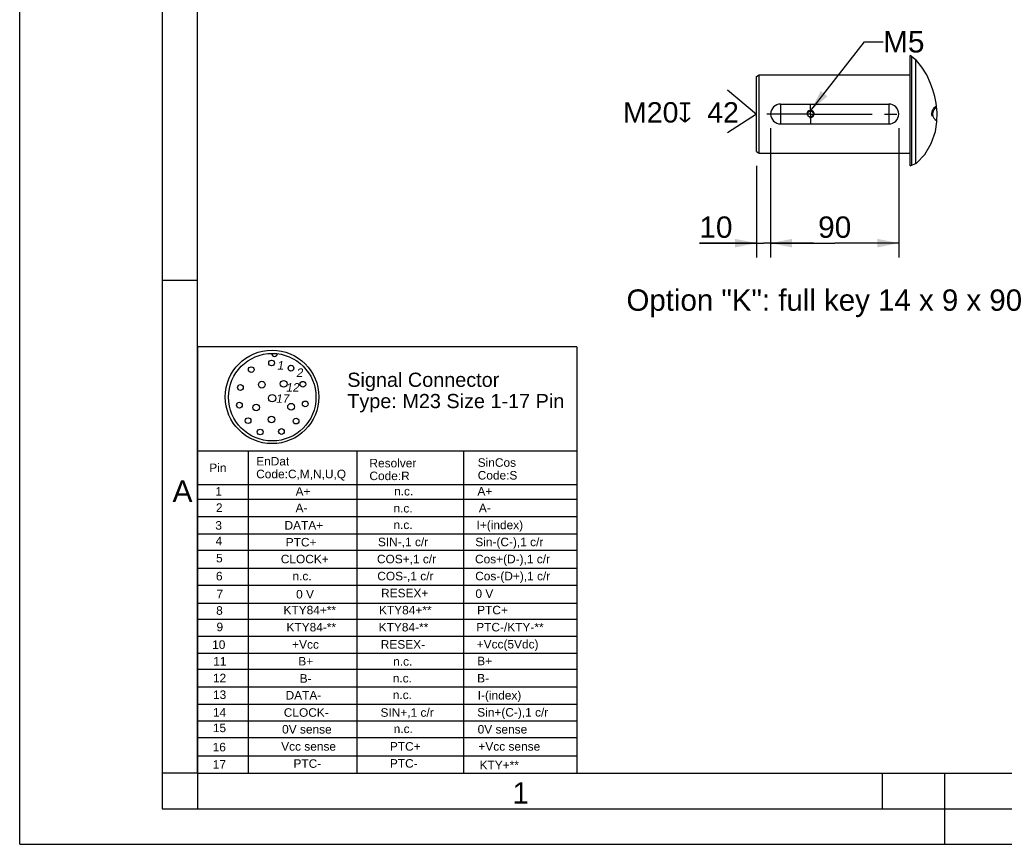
# Model space of a CAD drawing. Header units: millimetres. Extents: x 0 to 420, y 0 to 297.
# Tile 1 of 59: x 0 to 138, y 0 to 116. Entities that reach past the tile are written whole.
import ezdxf

# ---------------------------------------------------------------- set-up
doc = ezdxf.new("R2010")
doc.units = ezdxf.units.MM
doc.header["$LTSCALE"] = 23.1
doc.linetypes.add('CENTER', pattern=[0.6, 0.375, -0.075, 0.075, -0.075])
doc.layers.get('0').update_dxf_attribs({"linetype": 'CONTINUOUS'})
for name, color, linetype in [('AXIS', 7, 'CONTINUOUS'), ('COMPONENTS', 7, 'CONTINUOUS'), ('DETAIL', 7, 'CONTINUOUS'), ('DIMENSION', 7, 'CONTINUOUS')]:
    doc.layers.add(name, color=color, linetype=linetype)
doc.styles.get("Standard").update_dxf_attribs({"font": 'arial.ttf'})
doc.styles.add('TEXTSTYLE_2', font='arial.ttf')
doc.styles.add('TEXTSTYLE_4', font='gdt')
doc.dimstyles.new('DIMSTYLE_11', dxfattribs={"dimtxt": 3, "dimasz": 3, "dimexe": 0.18, "dimexo": 0.0625, "dimgap": 0.09, "dimtad": 1, "dimdec": 3, "dimlfac": 5, "dimdsep": 46, "dimtxsty": 'STANDARD', "dimblk": '_FILLED', "dimblk1": '_FILLED', "dimblk2": '_FILLED', "dimcen": 0.09, "dimadec": 0, "dimazin": 0, "dimtp": 0.2, "dimtm": 0.2, "dimtfac": 1, "dimtdec": 3, "dimtofl": 0, "dimtmove": 0, "dimatfit": 3, "dimldrblk": '_FILLED', "dimfxl": 1, "dimtolj": 1, "dimarcsym": 0})
doc.dimstyles.new('DIMSTYLE_12', dxfattribs={"dimtxt": 3, "dimasz": 3, "dimexe": 0.18, "dimexo": 0.0625, "dimgap": 0.09, "dimtad": 1, "dimdec": 3, "dimlfac": 5, "dimdsep": 46, "dimtxsty": 'STANDARD', "dimblk": '_FILLED', "dimblk1": '_FILLED', "dimblk2": '_FILLED', "dimcen": 0.09, "dimadec": 0, "dimazin": 0, "dimtp": 0.3, "dimtm": 0.3, "dimtfac": 1, "dimtdec": 3, "dimtofl": 0, "dimtmove": 0, "dimatfit": 3, "dimldrblk": '_FILLED', "dimfxl": 1, "dimtolj": 1, "dimarcsym": 0})
doc.dimstyles.get("Standard").update_dxf_attribs({"dimtxt": 3, "dimasz": 3, "dimexe": 0.18, "dimexo": 0.0625, "dimgap": 0.09, "dimtad": 1, "dimdec": 3, "dimdsep": 46, "dimtxsty": 'STANDARD', "dimblk": '_FILLED', "dimblk1": '_FILLED', "dimblk2": '_FILLED', "dimcen": 0.09, "dimadec": 0, "dimazin": 0, "dimtol": 1, "dimtp": 0.001, "dimtm": 0.001, "dimtfac": 1, "dimtdec": 3, "dimtofl": 0, "dimtmove": 0, "dimatfit": 3, "dimldrblk": '_FILLED', "dimfxl": 1, "dimtolj": 1, "dimarcsym": 0})

# ---------------------------------------------------------------- blocks, each defined once
blk = doc.blocks.new('_FILLED')
at = {"color": 0, "linetype": 'BYBLOCK'}
blk.add_solid([(0, 0), (-1, 0.2), (-1, -0.2)], dxfattribs=at)
blk = doc.blocks.new('*D17')
at = {"layer": 'DIMENSION', "color": 2, "linetype": 'CONTINUOUS'}
for p, q in [((105.53, 100.6), (105.53, 82.46)), ((103.53, 95.33), (103.53, 82.46)), ((103.53, 84.46), (95.51, 84.46)), ((95.51, 84.46), (104.53, 84.46)), ((111.53, 84.46), (104.53, 84.46)), ((105.53, 84.46), (111.53, 84.46))]:
    blk.add_line(p, q, dxfattribs=at)
at = {"layer": 'DIMENSION', "color": 2, "linetype": 'CONTINUOUS', "xscale": 3, "yscale": 3, "zscale": 3}
blk.add_blockref('_FILLED', (103.53, 84.46), dxfattribs=at)
at = {"layer": 'DIMENSION', "color": 2, "linetype": 'CONTINUOUS', "xscale": 3, "yscale": 3, "zscale": 3, "rotation": 180}
blk.add_blockref('_FILLED', (105.53, 84.46), dxfattribs=at)
at = {"layer": 'DIMENSION', "color": 2, "linetype": 'CONTINUOUS', "insert": (100.17, 88.21), "char_height": 3, "width": 4.6617, "attachment_point": 3, "line_spacing_factor": 0.9}
blk.add_mtext('10', dxfattribs=at)
blk = doc.blocks.new('*D18')
at = {"layer": 'DIMENSION', "color": 2, "linetype": 'CONTINUOUS'}
for p, q in [((105.53, 100.6), (105.53, 82.46)), ((123.53, 100.6), (123.53, 82.46)), ((105.53, 84.46), (114.53, 84.46)), ((123.53, 84.46), (114.53, 84.46))]:
    blk.add_line(p, q, dxfattribs=at)
at = {"layer": 'DIMENSION', "color": 2, "linetype": 'CONTINUOUS', "xscale": 3, "yscale": 3, "zscale": 3, "rotation": 180}
blk.add_blockref('_FILLED', (105.53, 84.46), dxfattribs=at)
at = {"layer": 'DIMENSION', "color": 2, "linetype": 'CONTINUOUS', "xscale": 3, "yscale": 3, "zscale": 3}
blk.add_blockref('_FILLED', (123.53, 84.46), dxfattribs=at)
at = {"layer": 'DIMENSION', "color": 2, "linetype": 'CONTINUOUS', "insert": (114.53, 88.21), "char_height": 3, "width": 4.6617, "attachment_point": 2, "line_spacing_factor": 0.9}
blk.add_mtext('90', dxfattribs=at)
blk = doc.blocks.new('17PINS_BL2', base_point=(51.64, 39.89))
at = {"layer": 'DETAIL', "color": 2, "linetype": 'CONTINUOUS'}
for p, q in [((24.98, 69.89), (24.98, 9.89)), ((78.3, 69.89), (24.98, 69.89)), ((78.3, 69.89), (78.3, 9.95)), ((24.98, 55.28), (78.3, 55.28)), ((32.09, 55.28), (32.09, 9.95)), ((47.4, 55.28), (47.4, 9.95)), ((62.35, 55.34), (62.35, 9.95)), ((24.98, 50.53), (78.3, 50.53)), ((24.98, 48.49), (78.3, 48.49)), ((24.98, 46.04), (78.3, 46.04)), ((24.98, 43.61), (78.3, 43.61)), ((24.98, 41.31), (78.3, 41.31)), ((24.98, 38.78), (78.3, 38.78)), ((24.98, 36.41), (78.3, 36.41)), ((24.98, 33.87), (78.3, 33.87)), ((24.98, 31.65), (78.3, 31.65)), ((24.98, 29.26), (78.3, 29.26)), ((24.98, 26.87), (78.3, 26.87)), ((78.3, 24.54), (24.98, 24.54)), ((24.98, 22.11), (78.3, 22.11)), ((24.98, 19.68), (78.3, 19.68)), ((24.98, 17.33), (78.3, 17.33)), ((24.98, 15), (78.3, 15)), ((24.98, 12.43), (78.3, 12.43)), ((78.23, 9.95), (24.98, 9.95))]:
    blk.add_line(p, q, dxfattribs=at)
for centre, radius in [((35.47, 62.86), 6.57), ((35.49, 62.82), 6.15), ((35.4, 67.62), 0.402), ((32.55, 66.69), 0.402), ((38.13, 66.9), 0.402), ((34.03, 64.58), 0.47), ((37.1, 64.69), 0.47), ((39.8, 64.64), 0.402), ((31.02, 64.18), 0.402), ((35.48, 62.67), 0.515), ((40.14, 61.87), 0.402), ((30.88, 61.7), 0.402), ((33.23, 61.38), 0.47), ((38.14, 61.48), 0.47), ((32.1, 59.52), 0.402), ((35.4, 59.68), 0.47), ((38.84, 59.46), 0.402), ((33.8, 57.93), 0.402), ((36.79, 58), 0.402)]:
    blk.add_circle(centre, radius, dxfattribs=at)
blk.add_arc((35.83, 68.96), 0.403, 178.7834, 355.0273, dxfattribs=at)
at = {"layer": 'DETAIL', "color": 2, "linetype": 'CONTINUOUS', "oblique": 10}
for s, height, p in [('1', 1.2, (36.14, 66.69)), ('2', 1.2, (38.84, 65.66)), ('12', 1.196, (37.39, 63.6)), ('17', 1.196, (35.97, 62.03))]:
    blk.add_text(s, height=height, dxfattribs=at).set_placement(p)
at = {"layer": 'DETAIL', "color": 2, "linetype": 'CONTINUOUS'}
for s, height, p in [('Signal Connector', 1.9939, (46.04, 64.27)), ('Type: M23 Size 1-17 Pin', 1.9939, (46.04, 61.28)), ('EnDat', 1.196, (33.24, 53.23)), ('Resolver', 1.196, (49.15, 52.96)), ('SinCos', 1.196, (64.37, 53.04)), ('Pin', 1.196, (26.65, 52.3)), ('Code:C,M,N,U,Q', 1.1964, (33.24, 51.43)), ('Code:R', 1.196, (49.15, 51.17)), ('Code:S', 1.196, (64.37, 51.25)), ('1', 1.2, (27.5, 48.99)), ('A+', 1.196, (38.78, 48.98)), ('n.c.', 1.196, (52.62, 49.01)), ('A+', 1.196, (64.33, 49)), ('2', 1.2, (27.58, 46.7)), ('A-', 1.196, (38.77, 46.66)), ('n.c.', 1.196, (52.53, 46.62)), ('A-', 1.196, (64.53, 46.66)), ('3', 1.2, (27.5, 44.21)), ('DATA+', 1.196, (37.22, 44.22)), ('n.c.', 1.196, (52.53, 44.29)), ('I+(index)', 1.196, (64.2, 44.27)), ('4', 1.2, (27.53, 42.02)), ('PTC+', 1.196, (37.39, 41.85)), ('SIN-,1 c/r', 1.196, (50.35, 41.88)), ('Sin-(C-),1 c/r', 1.1964, (64.03, 41.88)), ('5', 1.2, (27.6, 39.61)), ('CLOCK+', 1.196, (36.7, 39.48)), ('COS+,1 c/r', 1.196, (50.21, 39.48)), ('Cos+(D-),1 c/r', 1.1964, (63.99, 39.48)), ('6', 1.2, (27.58, 37.08)), ('n.c.', 1.196, (38.34, 37.09)), ('COS-,1 c/r', 1.196, (50.26, 37.09)), ('Cos-(D+),1 c/r', 1.1964, (64.02, 37.09)), ('7', 1.2, (27.66, 34.57)), ('0 V', 1.196, (38.85, 34.54)), ('RESEX+', 1.196, (50.79, 34.7)), ('0 V', 1.196, (64.05, 34.62)), ('8', 1.2, (27.61, 32.25)), ('KTY84+**', 1.196, (37.08, 32.31)), ('KTY84+**', 1.196, (50.5, 32.31)), ('PTC+', 1.196, (64.29, 32.31)), ('9', 1.2, (27.66, 29.94)), ('KTY84-**', 1.196, (37.5, 29.91)), ('KTY84-**', 1.196, (50.46, 29.91)), ('PTC-/KTY-**', 1.1964, (64.16, 29.91)), ('10', 1.196, (27.05, 27.46)), ('+Vcc', 1.196, (38.29, 27.49)), ('RESEX-', 1.196, (50.75, 27.49)), ('+Vcc(5Vdc)', 1.196, (64.23, 27.52)), ('11', 1.196, (27.2, 25.12)), ('B+', 1.196, (39.16, 25.13)), ('B+', 1.196, (64.3, 25.16)), ('n.c.', 1.196, (52.49, 25.09)), ('12', 1.196, (27.16, 22.77)), ('B-', 1.196, (39.35, 22.71)), ('n.c.', 1.196, (52.43, 22.74)), ('B-', 1.196, (64.29, 22.74)), ('13', 1.196, (27.17, 20.42)), ('DATA-', 1.196, (37.37, 20.34)), ('n.c.', 1.196, (52.43, 20.4)), ('I-(index)', 1.196, (64.37, 20.34)), ('14', 1.196, (27.16, 17.94)), ('CLOCK-', 1.196, (37.12, 17.92)), ('SIN+,1 c/r', 1.196, (50.71, 17.92)), ('Sin+(C-),1 c/r', 1.1964, (64.3, 17.95)), ('15', 1.196, (27.15, 15.76)), ('0V sense', 1.196, (36.88, 15.56)), ('0V sense', 1.196, (64.36, 15.56)), ('n.c.', 1.196, (52.56, 15.63)), ('16', 1.196, (27.12, 13.06)), ('Vcc sense', 1.196, (36.75, 13.16)), ('PTC+', 1.196, (52.03, 13.16)), ('+Vcc sense', 1.196, (64.47, 13.16)), ('17', 1.196, (27.14, 10.63)), ('PTC-', 1.196, (38.48, 10.75)), ('PTC-', 1.196, (52.03, 10.77)), ('KTY+**', 1.196, (64.63, 10.54))]:
    blk.add_text(s, height=height, dxfattribs=at).set_placement(p)
blk = doc.blocks.new('CENTER_HOLE_ASM_BL4', base_point=(94.16, 102.98))
at = {"layer": 'DETAIL', "color": 2, "linetype": 'CONTINUOUS'}
for p, q in [((99.46, 105.98), (103.53, 102.6)), ((103.53, 102.6), (99.46, 99.98))]:
    blk.add_line(p, q, dxfattribs=at)
for s, p in [('M20', (84.79, 101.4)), ('42', (96.62, 101.4))]:
    blk.add_text(s, height=2.865, dxfattribs=at).set_placement(p)
at = {"layer": 'DETAIL', "color": 2, "linetype": 'CONTINUOUS', "style": 'TEXTSTYLE_4'}
blk.add_text('x', height=2.86, dxfattribs=at).set_placement((92.56, 101.4))

msp = doc.modelspace()

# ---------------------------------------------------------------- linework, layer by layer
at = {"color": 2, "linetype": 'CONTINUOUS'}
for p, q in [((0, 0), (0, 297)), ((20, 292), (20, 5)), ((20, 79.25), (25, 79.25)), ((25, 10), (20, 10)), ((25, 10), (25, 5)), ((121.25, 5), (121.25, 10)), ((130, 0), (130, 10)), ((20, 5), (415, 5)), ((0, 0), (232.75, 0))]:
    msp.add_line(p, q, dxfattribs=at)
at = {"color": 7, "linetype": 'CONTINUOUS'}
for p, q in [((25, 10), (25, 287)), ((126.01289, 110.12882), (125.13413, 110.83318)), ((126.79831, 109.17822), (126.01289, 110.12882)), ((127.46506, 108.08462), (126.79831, 109.17822)), ((128.01039, 106.91061), (127.46506, 108.08462)), ((128.34226, 105.9976), (128.01039, 106.91061)), ((128.60147, 105.07319), (128.34226, 105.9976)), ((128.7872, 104.1363), (128.60147, 105.07319)), ((128.91881, 102.81625), (128.7872, 104.1363)), ((128.88822, 101.48096), (128.91881, 102.81625)), ((128.67623, 100.14129), (128.88822, 101.48096)), ((128.1095, 98.43975), (128.67623, 100.14129)), ((127.21783, 96.90737), (128.1095, 98.43975)), ((126.01289, 95.70239), (127.21783, 96.90737)), ((125.13413, 95.29864), (126.01289, 95.70239)), ((25, 10), (410, 10))]:
    msp.add_line(p, q, dxfattribs=at)
at = {"layer": 'AXIS', "color": 2, "linetype": 'CENTER'}
for q in [(111.13013, 104.02307), (105.01057, 102.60307), (111.13013, 101.18307), (123.8071, 102.60307)]:
    msp.add_line((111.13013, 102.60307), q, dxfattribs=at)
at = {"layer": 'COMPONENTS', "color": 7, "linetype": 'CONTINUOUS'}
for p, q in [((125.13413, 95.29864), (125.13413, 110.83318)), ((125.33416, 110.67285), (125.33416, 95.39054)), ((125.93413, 95.66621), (125.93413, 110.19194)), ((103.53013, 107.87213), (103.93013, 108.10307)), ((103.93013, 97.10307), (103.93013, 108.10307)), ((103.93013, 108.10307), (125.13413, 108.10307)), ((103.53013, 97.33403), (103.53013, 107.8721)), ((106.93013, 104.00307), (106.93013, 101.20307)), ((106.93013, 104.00307), (122.13013, 104.00307)), ((122.13013, 104.00307), (122.13013, 101.20307)), ((106.93013, 101.20307), (122.13013, 101.20307)), ((103.53013, 97.33401), (103.93013, 97.10307)), ((103.93013, 97.10307), (125.13413, 97.10307))]:
    msp.add_line(p, q, dxfattribs=at)
msp.add_circle((111.13013, 102.60307), 0.42, dxfattribs=at)
for centre, radius, start, end in [((106.93013, 102.60307), 1.4, 90, 270), ((122.13013, 102.60307), 1.4, 270, 90), ((129.33413, 102.60307), 1.05, 117.6229467, 245.0997092)]:
    msp.add_arc(centre, radius, start, end, dxfattribs=at)
at = {"layer": 'COMPONENTS', "color": 2, "linetype": 'CONTINUOUS'}
for centre, radius, start in [((111.13013, 102.60307), 0.5, 255), ((129.33413, 102.60307), 1.2, 114.7689828)]:
    msp.add_arc(centre, radius, start, 195, dxfattribs=at)

# ---------------------------------------------------------------- block references
at = {"layer": 'DETAIL', "color": 2, "linetype": 'CONTINUOUS'}
for name, p in [('CENTER_HOLE_ASM_BL4', (94.1604, 102.98016)), ('17PINS_BL2', (51.63607, 39.88749))]:
    msp.add_blockref(name, p, dxfattribs=at)

# ---------------------------------------------------------------- texts
at = {"color": 2, "linetype": 'CONTINUOUS', "char_height": 3, "attachment_point": 1, "line_spacing_factor": 0.9, "style": 'TEXTSTYLE_2'}
for s, insert, width in [('A', (21.4816, 51.11363), 2.7881041), ('1', (69.23353, 8.72631), 2.330855)]:
    msp.add_mtext(s, dxfattribs=dict(at, insert=insert, width=width))
at = {"layer": 'DETAIL', "color": 2, "linetype": 'CONTINUOUS', "char_height": 3, "attachment_point": 1, "line_spacing_factor": 0.9}
for s, insert, width in [('M5', (121.32762, 114.2451), 5.8104089), ('Option "K": full key 14 x 9 x 90', (85.27078, 77.95808), 56.2416357)]:
    msp.add_mtext(s, dxfattribs=dict(at, insert=insert, width=width))

# ---------------------------------------------------------------- dimensions: what is measured, and where the dimension line sits
at = {"layer": 'DIMENSION', "color": 2, "linetype": 'CONTINUOUS'}
for base, p1, p2, dimstyle, picture, middle in [((105.53013, 84.45808), (103.53013, 95.33401), (105.53013, 100.60307), 'DIMSTYLE_11', '*D17', (93.17545, 86.70808)), ((123.53013, 84.45808), (105.53013, 100.60307), (123.53013, 100.60307), 'DIMSTYLE_12', '*D18', (112.19928, 86.70808))]:
    dim = msp.add_linear_dim(base=base, p1=p1, p2=p2, dimstyle=dimstyle, dxfattribs=at)
    dim.commit()
    dim.dimension.update_dxf_attribs({"geometry": picture, "text_midpoint": middle, "dimtype": 160})

# ---------------------------------------------------------------- leaders
at = {"layer": 'DETAIL', "color": 2, "linetype": 'CONTINUOUS'}
msp.add_leader([(111.19361, 103.09902), (118.6984, 112.7451), (121.32762, 112.7451)], dimstyle='STANDARD', override={"dimtad": 0}, dxfattribs=at)

doc.saveas('drawing.dxf')
